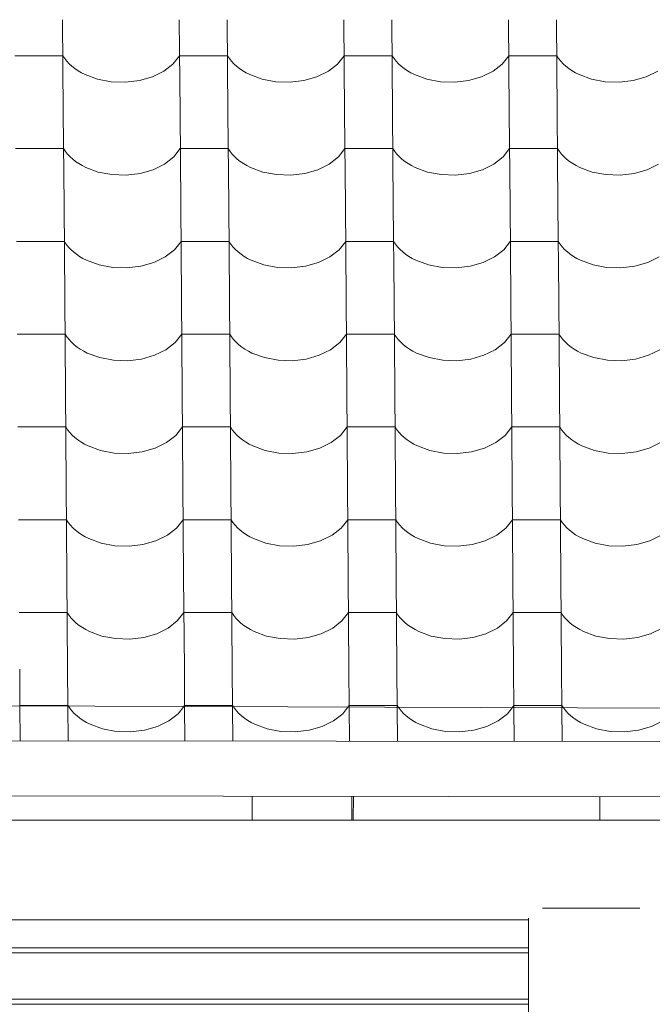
# Model space of a CAD drawing. Header units: millimetres. Extents: x -27785 to 104762, y -947 to 11132.
# Tile 25 of 146: x -16600 to -15966, y 6795 to 7782. Entities that reach past the tile are written whole.
import ezdxf

# ---------------------------------------------------------------- set-up
doc = ezdxf.new("R2010")
doc.units = ezdxf.units.MM
doc.header["$MEASUREMENT"] = 0
for name, color, linetype in [('POHLED JIŽNÍ_1_Bourané_Konstrukce - krov', 7, 'Continuous'), ('POHLED JIŽNÍ_1_Bourané_Konstrukce - nosné', 7, 'Continuous'), ('POHLED JIŽNÍ_1_Bourané_Konstrukce - střechy a skořepiny', 7, 'Continuous'), ('POHLED JIŽNÍ_1_Bourané_Konstrukce - římsy', 7, 'Continuous'), ('POHLED JIŽNÍ_1_Bourané_Výplně - Povrchové', 7, 'Continuous'), ('POHLED JIŽNÍ_1_Konstrukce - krov', 7, 'Continuous'), ('POHLED JIŽNÍ_1_Konstrukce - nosné', 7, 'Continuous')]:
    doc.layers.add(name, color=color, linetype=linetype)

# ---------------------------------------------------------------- blocks, each defined once
blk = doc.blocks.new('*X2', base_point=(-29303.7, -27473.93))
at = {"layer": 'POHLED JIŽNÍ_1_Bourané_Výplně - Povrchové', "color": 7, "linetype": 'Continuous', "lineweight": 13}
for p, q in [((-16556.57, 7782.18), (-16555.85, 7689.5)), ((-16439.61, 7782.18), (-16438.89, 7689.5)), ((-16391.57, 7782.18), (-16390.85, 7689.5)), ((-16274.61, 7782.18), (-16273.89, 7689.5)), ((-16226.58, 7782.18), (-16225.86, 7689.5)), ((-16109.62, 7782.18), (-16108.9, 7689.5)), ((-16061.58, 7782.18), (-16060.86, 7689.5)), ((-16580.31, 7746.02), (-16604.32, 7746.02)), ((-16556.29, 7746.02), (-16580.31, 7746.02)), ((-16556.29, 7746.02), (-16554.44, 7743.23)), ((-16554.44, 7743.23), (-16552.3, 7740.53)), ((-16552.3, 7740.53), (-16549.87, 7737.94)), ((-16549.87, 7737.94), (-16547.17, 7735.48)), ((-16455.18, 7730.46), (-16445.93, 7737.63)), ((-16445.93, 7737.63), (-16439.33, 7746.02)), ((-16415.31, 7746.02), (-16439.33, 7746.02)), ((-16391.29, 7746.02), (-16415.31, 7746.02)), ((-16391.29, 7746.02), (-16389.45, 7743.23)), ((-16389.45, 7743.23), (-16387.3, 7740.53)), ((-16387.3, 7740.53), (-16384.88, 7737.94)), ((-16384.88, 7737.94), (-16382.18, 7735.48)), ((-16290.19, 7730.46), (-16280.93, 7737.63)), ((-16280.93, 7737.63), (-16274.33, 7746.02)), ((-16250.31, 7746.02), (-16274.33, 7746.02)), ((-16226.3, 7746.02), (-16250.31, 7746.02)), ((-16226.3, 7746.02), (-16224.45, 7743.23)), ((-16224.45, 7743.23), (-16222.31, 7740.53)), ((-16222.31, 7740.53), (-16219.88, 7737.94)), ((-16219.88, 7737.94), (-16217.18, 7735.48)), ((-16125.19, 7730.46), (-16115.94, 7737.63)), ((-16115.94, 7737.63), (-16109.33, 7746.02)), ((-16085.32, 7746.02), (-16109.33, 7746.02)), ((-16061.3, 7746.02), (-16085.32, 7746.02)), ((-16061.3, 7746.02), (-16059.45, 7743.23)), ((-16059.45, 7743.23), (-16057.31, 7740.53)), ((-16057.31, 7740.53), (-16054.89, 7737.94)), ((-16054.89, 7737.94), (-16052.18, 7735.48)), ((-16547.17, 7735.48), (-16544.21, 7733.15)), ((-16544.21, 7733.15), (-16541.01, 7730.97)), ((-16541.01, 7730.97), (-16537.58, 7728.96)), ((-16537.58, 7728.96), (-16533.95, 7727.11)), ((-16533.95, 7727.11), (-16521.47, 7722.54)), ((-16466.62, 7724.87), (-16455.18, 7730.46)), ((-16382.18, 7735.48), (-16379.22, 7733.15)), ((-16379.22, 7733.15), (-16376.02, 7730.97)), ((-16376.02, 7730.97), (-16372.59, 7728.96)), ((-16372.59, 7728.96), (-16368.95, 7727.11)), ((-16368.95, 7727.11), (-16356.47, 7722.54)), ((-16301.62, 7724.87), (-16290.19, 7730.46)), ((-16217.18, 7735.48), (-16214.22, 7733.15)), ((-16214.22, 7733.15), (-16211.02, 7730.97)), ((-16211.02, 7730.97), (-16207.59, 7728.96)), ((-16207.59, 7728.96), (-16203.96, 7727.11)), ((-16203.96, 7727.11), (-16191.48, 7722.54)), ((-16136.62, 7724.87), (-16125.19, 7730.46)), ((-16052.18, 7735.48), (-16049.23, 7733.15)), ((-16049.23, 7733.15), (-16046.02, 7730.97)), ((-16046.02, 7730.97), (-16042.6, 7728.96)), ((-16042.6, 7728.96), (-16038.96, 7727.11)), ((-16038.96, 7727.11), (-16026.48, 7722.54)), ((-15971.63, 7724.87), (-15960.2, 7730.46)), ((-16521.47, 7722.54), (-16507.79, 7719.95)), ((-16507.79, 7719.95), (-16493.61, 7719.48)), ((-16493.61, 7719.48), (-16479.65, 7721.15)), ((-16479.65, 7721.15), (-16466.62, 7724.87)), ((-16356.47, 7722.54), (-16342.79, 7719.95)), ((-16342.79, 7719.95), (-16328.61, 7719.48)), ((-16328.61, 7719.48), (-16314.65, 7721.15)), ((-16314.65, 7721.15), (-16301.62, 7724.87)), ((-16191.48, 7722.54), (-16177.8, 7719.95)), ((-16177.8, 7719.95), (-16163.62, 7719.48)), ((-16163.62, 7719.48), (-16149.65, 7721.15)), ((-16149.65, 7721.15), (-16136.62, 7724.87)), ((-16026.48, 7722.54), (-16012.8, 7719.95)), ((-16012.8, 7719.95), (-15998.62, 7719.48)), ((-15998.62, 7719.48), (-15984.66, 7721.15)), ((-15984.66, 7721.15), (-15971.63, 7724.87)), ((-16555.85, 7689.17), (-16555.13, 7596.49)), ((-16438.88, 7689.17), (-16438.16, 7596.49)), ((-16390.85, 7689.17), (-16390.13, 7596.49)), ((-16273.89, 7689.17), (-16273.17, 7596.49)), ((-16225.85, 7689.17), (-16225.13, 7596.49)), ((-16108.89, 7689.17), (-16108.17, 7596.49)), ((-16060.86, 7689.17), (-16060.14, 7596.49)), ((-16579.58, 7653.01), (-16603.6, 7653.01)), ((-16555.56, 7653.01), (-16579.58, 7653.01)), ((-16555.56, 7653.01), (-16553.72, 7650.22)), ((-16553.72, 7650.22), (-16551.58, 7647.52)), ((-16445.21, 7644.62), (-16438.6, 7653.01)), ((-16414.59, 7653.01), (-16438.6, 7653.01)), ((-16390.57, 7653.01), (-16414.59, 7653.01)), ((-16390.57, 7653.01), (-16388.72, 7650.22)), ((-16388.72, 7650.22), (-16386.58, 7647.52)), ((-16280.21, 7644.62), (-16273.61, 7653.01)), ((-16249.59, 7653.01), (-16273.61, 7653.01)), ((-16225.57, 7653.01), (-16249.59, 7653.01)), ((-16225.57, 7653.01), (-16223.73, 7650.22)), ((-16223.73, 7650.22), (-16221.58, 7647.52)), ((-16115.21, 7644.62), (-16108.61, 7653.01)), ((-16084.59, 7653.01), (-16108.61, 7653.01)), ((-16060.58, 7653.01), (-16084.59, 7653.01)), ((-16060.58, 7653.01), (-16058.73, 7650.22)), ((-16058.73, 7650.22), (-16056.59, 7647.52)), ((-16551.58, 7647.52), (-16549.15, 7644.93)), ((-16549.15, 7644.93), (-16546.45, 7642.47)), ((-16546.45, 7642.47), (-16543.49, 7640.14)), ((-16543.49, 7640.14), (-16540.29, 7637.96)), ((-16540.29, 7637.96), (-16536.86, 7635.95)), ((-16454.46, 7637.45), (-16445.21, 7644.62)), ((-16386.58, 7647.52), (-16384.15, 7644.93)), ((-16384.15, 7644.93), (-16381.45, 7642.47)), ((-16381.45, 7642.47), (-16378.49, 7640.14)), ((-16378.49, 7640.14), (-16375.29, 7637.96)), ((-16375.29, 7637.96), (-16371.87, 7635.95)), ((-16289.46, 7637.45), (-16280.21, 7644.62)), ((-16221.58, 7647.52), (-16219.16, 7644.93)), ((-16219.16, 7644.93), (-16216.46, 7642.47)), ((-16216.46, 7642.47), (-16213.5, 7640.14)), ((-16213.5, 7640.14), (-16210.3, 7637.96)), ((-16210.3, 7637.96), (-16206.87, 7635.95)), ((-16124.47, 7637.45), (-16115.21, 7644.62)), ((-16056.59, 7647.52), (-16054.16, 7644.93)), ((-16054.16, 7644.93), (-16051.46, 7642.47)), ((-16051.46, 7642.47), (-16048.5, 7640.14)), ((-16048.5, 7640.14), (-16045.3, 7637.96)), ((-16045.3, 7637.96), (-16041.87, 7635.95)), ((-16536.86, 7635.95), (-16533.23, 7634.1)), ((-16533.23, 7634.1), (-16520.75, 7629.53)), ((-16520.75, 7629.53), (-16507.07, 7626.94)), ((-16492.88, 7626.47), (-16478.92, 7628.14)), ((-16478.92, 7628.14), (-16465.89, 7631.86)), ((-16465.89, 7631.86), (-16454.46, 7637.45)), ((-16371.87, 7635.95), (-16368.23, 7634.1)), ((-16368.23, 7634.1), (-16355.75, 7629.53)), ((-16355.75, 7629.53), (-16342.07, 7626.94)), ((-16327.89, 7626.47), (-16313.93, 7628.14)), ((-16313.93, 7628.14), (-16300.9, 7631.86)), ((-16300.9, 7631.86), (-16289.46, 7637.45)), ((-16206.87, 7635.95), (-16203.23, 7634.1)), ((-16203.23, 7634.1), (-16190.75, 7629.53)), ((-16190.75, 7629.53), (-16177.08, 7626.94)), ((-16162.89, 7626.47), (-16148.93, 7628.14)), ((-16148.93, 7628.14), (-16135.9, 7631.86)), ((-16135.9, 7631.86), (-16124.47, 7637.45)), ((-16041.87, 7635.95), (-16038.24, 7634.1)), ((-16038.24, 7634.1), (-16025.76, 7629.53)), ((-16025.76, 7629.53), (-16012.08, 7626.94)), ((-15997.9, 7626.47), (-15983.94, 7628.14)), ((-15983.94, 7628.14), (-15970.91, 7631.86)), ((-15970.91, 7631.86), (-15959.47, 7637.45)), ((-16507.07, 7626.94), (-16492.88, 7626.47)), ((-16342.07, 7626.94), (-16327.89, 7626.47)), ((-16177.08, 7626.94), (-16162.89, 7626.47)), ((-16012.08, 7626.94), (-15997.9, 7626.47)), ((-16555.12, 7596.16), (-16554.4, 7503.48)), ((-16438.16, 7596.16), (-16437.44, 7503.48)), ((-16390.13, 7596.16), (-16389.41, 7503.48)), ((-16273.16, 7596.16), (-16272.44, 7503.48)), ((-16225.13, 7596.16), (-16224.41, 7503.48)), ((-16108.17, 7596.16), (-16107.45, 7503.48)), ((-16060.13, 7596.16), (-16059.41, 7503.48)), ((-16578.86, 7560), (-16602.88, 7560)), ((-16554.84, 7560), (-16578.86, 7560)), ((-16554.84, 7560), (-16553, 7557.21)), ((-16444.48, 7551.62), (-16437.88, 7560)), ((-16413.86, 7560), (-16437.88, 7560)), ((-16389.85, 7560), (-16413.86, 7560)), ((-16389.85, 7560), (-16388, 7557.21)), ((-16279.49, 7551.62), (-16272.88, 7560)), ((-16248.87, 7560), (-16272.88, 7560)), ((-16224.85, 7560), (-16248.87, 7560)), ((-16224.85, 7560), (-16223, 7557.21)), ((-16114.49, 7551.62), (-16107.89, 7560)), ((-16083.87, 7560), (-16107.89, 7560)), ((-16059.85, 7560), (-16083.87, 7560)), ((-16059.85, 7560), (-16058.01, 7557.21)), ((-16553, 7557.21), (-16550.85, 7554.51)), ((-16550.85, 7554.51), (-16548.43, 7551.93)), ((-16548.43, 7551.93), (-16545.73, 7549.46)), ((-16545.73, 7549.46), (-16542.77, 7547.13)), ((-16453.74, 7544.44), (-16444.48, 7551.62)), ((-16388, 7557.21), (-16385.86, 7554.51)), ((-16385.86, 7554.51), (-16383.43, 7551.93)), ((-16383.43, 7551.93), (-16380.73, 7549.46)), ((-16380.73, 7549.46), (-16377.77, 7547.13)), ((-16288.74, 7544.44), (-16279.49, 7551.62)), ((-16223, 7557.21), (-16220.86, 7554.51)), ((-16220.86, 7554.51), (-16218.43, 7551.93)), ((-16218.43, 7551.93), (-16215.73, 7549.46)), ((-16215.73, 7549.46), (-16212.77, 7547.13)), ((-16123.74, 7544.44), (-16114.49, 7551.62)), ((-16058.01, 7557.21), (-16055.87, 7554.51)), ((-16055.87, 7554.51), (-16053.44, 7551.93)), ((-16053.44, 7551.93), (-16050.74, 7549.46)), ((-16050.74, 7549.46), (-16047.78, 7547.13)), ((-16542.77, 7547.13), (-16539.57, 7544.96)), ((-16539.57, 7544.96), (-16536.14, 7542.94)), ((-16536.14, 7542.94), (-16532.5, 7541.09)), ((-16532.5, 7541.09), (-16520.02, 7536.52)), ((-16465.17, 7538.85), (-16453.74, 7544.44)), ((-16377.77, 7547.13), (-16374.57, 7544.96)), ((-16374.57, 7544.96), (-16371.14, 7542.94)), ((-16371.14, 7542.94), (-16367.51, 7541.09)), ((-16367.51, 7541.09), (-16355.03, 7536.52)), ((-16300.17, 7538.85), (-16288.74, 7544.44)), ((-16212.77, 7547.13), (-16209.57, 7544.96)), ((-16209.57, 7544.96), (-16206.15, 7542.94)), ((-16206.15, 7542.94), (-16202.51, 7541.09)), ((-16202.51, 7541.09), (-16190.03, 7536.52)), ((-16135.18, 7538.85), (-16123.74, 7544.44)), ((-16047.78, 7547.13), (-16044.58, 7544.96)), ((-16044.58, 7544.96), (-16041.15, 7542.94)), ((-16041.15, 7542.94), (-16037.51, 7541.09)), ((-16037.51, 7541.09), (-16025.03, 7536.52)), ((-15970.18, 7538.85), (-15958.75, 7544.44)), ((-16520.02, 7536.52), (-16506.34, 7533.93)), ((-16506.34, 7533.93), (-16492.16, 7533.46)), ((-16492.16, 7533.46), (-16478.2, 7535.13)), ((-16478.2, 7535.13), (-16465.17, 7538.85)), ((-16355.03, 7536.52), (-16341.35, 7533.93)), ((-16341.35, 7533.93), (-16327.17, 7533.46)), ((-16327.17, 7533.46), (-16313.2, 7535.13)), ((-16313.2, 7535.13), (-16300.17, 7538.85)), ((-16190.03, 7536.52), (-16176.35, 7533.93)), ((-16176.35, 7533.93), (-16162.17, 7533.46)), ((-16162.17, 7533.46), (-16148.21, 7535.13)), ((-16148.21, 7535.13), (-16135.18, 7538.85)), ((-16025.03, 7536.52), (-16011.36, 7533.93)), ((-16011.36, 7533.93), (-15997.17, 7533.46)), ((-15997.17, 7533.46), (-15983.21, 7535.13)), ((-15983.21, 7535.13), (-15970.18, 7538.85)), ((-16554.4, 7503.15), (-16553.68, 7410.47)), ((-16437.44, 7503.15), (-16436.72, 7410.47)), ((-16389.4, 7503.15), (-16388.68, 7410.47)), ((-16272.44, 7503.15), (-16271.72, 7410.47)), ((-16224.41, 7503.15), (-16223.69, 7410.47)), ((-16107.45, 7503.15), (-16106.72, 7410.47)), ((-16059.41, 7503.15), (-16058.69, 7410.47)), ((-16578.13, 7466.99), (-16602.15, 7466.99)), ((-16554.12, 7466.99), (-16578.13, 7466.99)), ((-16554.12, 7466.99), (-16552.27, 7464.2)), ((-16552.27, 7464.2), (-16550.13, 7461.5)), ((-16550.13, 7461.5), (-16547.7, 7458.92)), ((-16443.76, 7458.61), (-16437.16, 7466.99)), ((-16413.14, 7466.99), (-16437.16, 7466.99)), ((-16389.12, 7466.99), (-16413.14, 7466.99)), ((-16389.12, 7466.99), (-16387.28, 7464.2)), ((-16387.28, 7464.2), (-16385.13, 7461.5)), ((-16385.13, 7461.5), (-16382.71, 7458.92)), ((-16278.76, 7458.61), (-16272.16, 7466.99)), ((-16248.14, 7466.99), (-16272.16, 7466.99)), ((-16224.13, 7466.99), (-16248.14, 7466.99)), ((-16224.13, 7466.99), (-16222.28, 7464.2)), ((-16222.28, 7464.2), (-16220.14, 7461.5)), ((-16220.14, 7461.5), (-16217.71, 7458.92)), ((-16113.77, 7458.61), (-16107.16, 7466.99)), ((-16083.15, 7466.99), (-16107.16, 7466.99)), ((-16059.13, 7466.99), (-16083.15, 7466.99)), ((-16059.13, 7466.99), (-16057.28, 7464.2)), ((-16057.28, 7464.2), (-16055.14, 7461.5)), ((-16055.14, 7461.5), (-16052.71, 7458.92)), ((-16547.7, 7458.92), (-16545, 7456.45)), ((-16545, 7456.45), (-16542.04, 7454.13)), ((-16542.04, 7454.13), (-16538.84, 7451.95)), ((-16538.84, 7451.95), (-16535.41, 7449.93)), ((-16464.45, 7445.84), (-16453.01, 7451.43)), ((-16453.01, 7451.43), (-16443.76, 7458.61)), ((-16382.71, 7458.92), (-16380.01, 7456.45)), ((-16380.01, 7456.45), (-16377.05, 7454.13)), ((-16377.05, 7454.13), (-16373.85, 7451.95)), ((-16373.85, 7451.95), (-16370.42, 7449.93)), ((-16299.45, 7445.84), (-16288.02, 7451.43)), ((-16288.02, 7451.43), (-16278.76, 7458.61)), ((-16217.71, 7458.92), (-16215.01, 7456.45)), ((-16215.01, 7456.45), (-16212.05, 7454.13)), ((-16212.05, 7454.13), (-16208.85, 7451.95)), ((-16208.85, 7451.95), (-16205.42, 7449.93)), ((-16134.45, 7445.84), (-16123.02, 7451.43)), ((-16123.02, 7451.43), (-16113.77, 7458.61)), ((-16052.71, 7458.92), (-16050.01, 7456.45)), ((-16050.01, 7456.45), (-16047.06, 7454.13)), ((-16047.06, 7454.13), (-16043.85, 7451.95)), ((-16043.85, 7451.95), (-16040.43, 7449.93)), ((-15969.46, 7445.84), (-15958.02, 7451.43)), ((-16535.41, 7449.93), (-16531.78, 7448.08)), ((-16531.78, 7448.08), (-16519.3, 7443.51)), ((-16519.3, 7443.51), (-16505.62, 7440.92)), ((-16505.62, 7440.92), (-16491.44, 7440.45)), ((-16491.44, 7440.45), (-16477.48, 7442.12)), ((-16477.48, 7442.12), (-16464.45, 7445.84)), ((-16370.42, 7449.93), (-16366.78, 7448.08)), ((-16366.78, 7448.08), (-16354.3, 7443.51)), ((-16354.3, 7443.51), (-16340.62, 7440.92)), ((-16340.62, 7440.92), (-16326.44, 7440.45)), ((-16326.44, 7440.45), (-16312.48, 7442.12)), ((-16312.48, 7442.12), (-16299.45, 7445.84)), ((-16205.42, 7449.93), (-16201.79, 7448.08)), ((-16201.79, 7448.08), (-16189.31, 7443.51)), ((-16189.31, 7443.51), (-16175.63, 7440.92)), ((-16175.63, 7440.92), (-16161.45, 7440.45)), ((-16161.45, 7440.45), (-16147.48, 7442.12)), ((-16147.48, 7442.12), (-16134.45, 7445.84)), ((-16040.43, 7449.93), (-16036.79, 7448.08)), ((-16036.79, 7448.08), (-16024.31, 7443.51)), ((-16024.31, 7443.51), (-16010.63, 7440.92)), ((-16010.63, 7440.92), (-15996.45, 7440.45)), ((-15996.45, 7440.45), (-15982.49, 7442.12)), ((-15982.49, 7442.12), (-15969.46, 7445.84)), ((-16553.68, 7410.14), (-16552.95, 7317.46)), ((-16436.71, 7410.14), (-16435.99, 7317.46)), ((-16388.68, 7410.14), (-16387.96, 7317.46)), ((-16271.72, 7410.14), (-16271, 7317.46)), ((-16223.68, 7410.14), (-16222.96, 7317.46)), ((-16106.72, 7410.14), (-16106, 7317.46)), ((-16058.69, 7410.14), (-16057.97, 7317.46)), ((-16577.41, 7373.98), (-16601.43, 7373.98)), ((-16553.39, 7373.98), (-16577.41, 7373.98)), ((-16553.39, 7373.98), (-16551.55, 7371.19)), ((-16443.03, 7365.6), (-16436.43, 7373.98)), ((-16412.42, 7373.98), (-16436.43, 7373.98)), ((-16388.4, 7373.98), (-16412.42, 7373.98)), ((-16388.4, 7373.98), (-16386.55, 7371.19)), ((-16278.04, 7365.6), (-16271.44, 7373.98)), ((-16247.42, 7373.98), (-16271.44, 7373.98)), ((-16223.4, 7373.98), (-16247.42, 7373.98)), ((-16223.4, 7373.98), (-16221.56, 7371.19)), ((-16113.04, 7365.6), (-16106.44, 7373.98)), ((-16082.42, 7373.98), (-16106.44, 7373.98)), ((-16058.41, 7373.98), (-16082.42, 7373.98)), ((-16058.41, 7373.98), (-16056.56, 7371.19)), ((-16551.55, 7371.19), (-16549.41, 7368.49)), ((-16549.41, 7368.49), (-16546.98, 7365.91)), ((-16546.98, 7365.91), (-16544.28, 7363.44)), ((-16544.28, 7363.44), (-16541.32, 7361.12)), ((-16452.29, 7358.43), (-16443.03, 7365.6)), ((-16386.55, 7371.19), (-16384.41, 7368.49)), ((-16384.41, 7368.49), (-16381.98, 7365.91)), ((-16381.98, 7365.91), (-16379.28, 7363.44)), ((-16379.28, 7363.44), (-16376.32, 7361.12)), ((-16287.29, 7358.43), (-16278.04, 7365.6)), ((-16221.56, 7371.19), (-16219.41, 7368.49)), ((-16219.41, 7368.49), (-16216.99, 7365.91)), ((-16216.99, 7365.91), (-16214.29, 7363.44)), ((-16214.29, 7363.44), (-16211.33, 7361.12)), ((-16122.3, 7358.43), (-16113.04, 7365.6)), ((-16056.56, 7371.19), (-16054.42, 7368.49)), ((-16054.42, 7368.49), (-16051.99, 7365.91)), ((-16051.99, 7365.91), (-16049.29, 7363.44)), ((-16049.29, 7363.44), (-16046.33, 7361.12)), ((-16541.32, 7361.12), (-16538.12, 7358.94)), ((-16538.12, 7358.94), (-16534.69, 7356.92)), ((-16534.69, 7356.92), (-16531.05, 7355.07)), ((-16531.05, 7355.07), (-16518.58, 7350.5)), ((-16476.75, 7349.11), (-16463.72, 7352.83)), ((-16463.72, 7352.83), (-16452.29, 7358.43)), ((-16376.32, 7361.12), (-16373.12, 7358.94)), ((-16373.12, 7358.94), (-16369.69, 7356.92)), ((-16369.69, 7356.92), (-16366.06, 7355.07)), ((-16366.06, 7355.07), (-16353.58, 7350.5)), ((-16311.76, 7349.11), (-16298.73, 7352.83)), ((-16298.73, 7352.83), (-16287.29, 7358.43)), ((-16211.33, 7361.12), (-16208.13, 7358.94)), ((-16208.13, 7358.94), (-16204.7, 7356.92)), ((-16204.7, 7356.92), (-16201.06, 7355.07)), ((-16201.06, 7355.07), (-16188.58, 7350.5)), ((-16146.76, 7349.11), (-16133.73, 7352.83)), ((-16133.73, 7352.83), (-16122.3, 7358.43)), ((-16046.33, 7361.12), (-16043.13, 7358.94)), ((-16043.13, 7358.94), (-16039.7, 7356.92)), ((-16039.7, 7356.92), (-16036.07, 7355.07)), ((-16036.07, 7355.07), (-16023.59, 7350.5)), ((-15981.76, 7349.11), (-15968.73, 7352.83)), ((-15968.73, 7352.83), (-15957.3, 7358.43)), ((-16518.58, 7350.5), (-16504.9, 7347.91)), ((-16504.9, 7347.91), (-16490.71, 7347.44)), ((-16490.71, 7347.44), (-16476.75, 7349.11)), ((-16353.58, 7350.5), (-16339.9, 7347.91)), ((-16339.9, 7347.91), (-16325.72, 7347.44)), ((-16325.72, 7347.44), (-16311.76, 7349.11)), ((-16188.58, 7350.5), (-16174.9, 7347.91)), ((-16174.9, 7347.91), (-16160.72, 7347.44)), ((-16160.72, 7347.44), (-16146.76, 7349.11)), ((-16023.59, 7350.5), (-16009.91, 7347.91)), ((-16009.91, 7347.91), (-15995.73, 7347.44)), ((-15995.73, 7347.44), (-15981.76, 7349.11)), ((-16552.95, 7317.13), (-16552.23, 7224.46)), ((-16435.99, 7317.13), (-16435.27, 7224.46)), ((-16387.96, 7317.13), (-16387.23, 7224.46)), ((-16270.99, 7317.13), (-16270.27, 7224.46)), ((-16222.96, 7317.13), (-16222.24, 7224.46)), ((-16106, 7317.13), (-16105.28, 7224.46)), ((-16057.96, 7317.13), (-16057.24, 7224.46)), ((-16576.69, 7280.97), (-16600.7, 7280.97)), ((-16552.67, 7280.97), (-16576.69, 7280.97)), ((-16552.67, 7280.97), (-16550.82, 7278.18)), ((-16550.82, 7278.18), (-16548.68, 7275.48)), ((-16548.68, 7275.48), (-16546.25, 7272.9)), ((-16546.25, 7272.9), (-16543.55, 7270.43)), ((-16442.31, 7272.59), (-16435.71, 7280.97)), ((-16411.69, 7280.97), (-16435.71, 7280.97)), ((-16387.67, 7280.97), (-16411.69, 7280.97)), ((-16387.67, 7280.97), (-16385.83, 7278.18)), ((-16385.83, 7278.18), (-16383.69, 7275.48)), ((-16383.69, 7275.48), (-16381.26, 7272.9)), ((-16381.26, 7272.9), (-16378.56, 7270.43)), ((-16277.32, 7272.59), (-16270.71, 7280.97)), ((-16246.7, 7280.97), (-16270.71, 7280.97)), ((-16222.68, 7280.97), (-16246.7, 7280.97)), ((-16222.68, 7280.97), (-16220.83, 7278.18)), ((-16220.83, 7278.18), (-16218.69, 7275.48)), ((-16218.69, 7275.48), (-16216.26, 7272.9)), ((-16216.26, 7272.9), (-16213.56, 7270.43)), ((-16112.32, 7272.59), (-16105.72, 7280.97)), ((-16081.7, 7280.97), (-16105.72, 7280.97)), ((-16057.68, 7280.97), (-16081.7, 7280.97)), ((-16057.68, 7280.97), (-16055.84, 7278.18)), ((-16055.84, 7278.18), (-16053.69, 7275.48)), ((-16053.69, 7275.48), (-16051.27, 7272.9)), ((-16051.27, 7272.9), (-16048.57, 7270.43)), ((-16543.55, 7270.43), (-16540.6, 7268.11)), ((-16540.6, 7268.11), (-16537.39, 7265.93)), ((-16537.39, 7265.93), (-16533.97, 7263.91)), ((-16533.97, 7263.91), (-16530.33, 7262.06)), ((-16463, 7259.83), (-16451.57, 7265.42)), ((-16451.57, 7265.42), (-16442.31, 7272.59)), ((-16378.56, 7270.43), (-16375.6, 7268.11)), ((-16375.6, 7268.11), (-16372.4, 7265.93)), ((-16372.4, 7265.93), (-16368.97, 7263.91)), ((-16368.97, 7263.91), (-16365.33, 7262.06)), ((-16298, 7259.83), (-16286.57, 7265.42)), ((-16286.57, 7265.42), (-16277.32, 7272.59)), ((-16213.56, 7270.43), (-16210.6, 7268.11)), ((-16210.6, 7268.11), (-16207.4, 7265.93)), ((-16207.4, 7265.93), (-16203.97, 7263.91)), ((-16203.97, 7263.91), (-16200.34, 7262.06)), ((-16133.01, 7259.83), (-16121.57, 7265.42)), ((-16121.57, 7265.42), (-16112.32, 7272.59)), ((-16048.57, 7270.43), (-16045.61, 7268.11)), ((-16045.61, 7268.11), (-16042.41, 7265.93)), ((-16042.41, 7265.93), (-16038.98, 7263.91)), ((-16038.98, 7263.91), (-16035.34, 7262.06)), ((-15968.01, 7259.83), (-15956.58, 7265.42)), ((-16530.33, 7262.06), (-16517.85, 7257.49)), ((-16517.85, 7257.49), (-16504.17, 7254.9)), ((-16504.17, 7254.9), (-16489.99, 7254.43)), ((-16489.99, 7254.43), (-16476.03, 7256.1)), ((-16476.03, 7256.1), (-16463, 7259.83)), ((-16365.33, 7262.06), (-16352.86, 7257.49)), ((-16352.86, 7257.49), (-16339.18, 7254.9)), ((-16339.18, 7254.9), (-16324.99, 7254.43)), ((-16324.99, 7254.43), (-16311.03, 7256.1)), ((-16311.03, 7256.1), (-16298, 7259.83)), ((-16200.34, 7262.06), (-16187.86, 7257.49)), ((-16187.86, 7257.49), (-16174.18, 7254.9)), ((-16174.18, 7254.9), (-16160, 7254.43)), ((-16160, 7254.43), (-16146.04, 7256.1)), ((-16146.04, 7256.1), (-16133.01, 7259.83)), ((-16035.34, 7262.06), (-16022.86, 7257.49)), ((-16022.86, 7257.49), (-16009.18, 7254.9)), ((-16009.18, 7254.9), (-15995, 7254.43)), ((-15995, 7254.43), (-15981.04, 7256.1)), ((-15981.04, 7256.1), (-15968.01, 7259.83)), ((-16552.23, 7224.12), (-16551.51, 7131.45)), ((-16435.27, 7224.12), (-16434.55, 7131.45)), ((-16387.23, 7224.12), (-16386.51, 7131.45)), ((-16270.27, 7224.12), (-16269.55, 7131.45)), ((-16222.24, 7224.12), (-16221.52, 7131.45)), ((-16105.27, 7224.12), (-16104.55, 7131.45)), ((-16057.24, 7224.12), (-16056.52, 7131.45)), ((-16575.96, 7187.96), (-16599.98, 7187.96)), ((-16551.95, 7187.96), (-16575.96, 7187.96)), ((-16551.95, 7187.96), (-16550.1, 7185.17)), ((-16550.1, 7185.17), (-16547.96, 7182.48)), ((-16441.59, 7179.58), (-16434.98, 7187.96)), ((-16410.97, 7187.96), (-16434.98, 7187.96)), ((-16386.95, 7187.96), (-16410.97, 7187.96)), ((-16386.95, 7187.96), (-16385.11, 7185.17)), ((-16385.11, 7185.17), (-16382.96, 7182.48)), ((-16276.59, 7179.58), (-16269.99, 7187.96)), ((-16245.97, 7187.96), (-16269.99, 7187.96)), ((-16221.95, 7187.96), (-16245.97, 7187.96)), ((-16221.95, 7187.96), (-16220.11, 7185.17)), ((-16220.11, 7185.17), (-16217.97, 7182.48)), ((-16111.6, 7179.58), (-16104.99, 7187.96)), ((-16080.98, 7187.96), (-16104.99, 7187.96)), ((-16056.96, 7187.96), (-16080.98, 7187.96)), ((-16056.96, 7187.96), (-16055.11, 7185.17)), ((-16055.11, 7185.17), (-16052.97, 7182.48)), ((-16547.96, 7182.48), (-16545.53, 7179.89)), ((-16545.53, 7179.89), (-16542.83, 7177.42)), ((-16542.83, 7177.42), (-16539.87, 7175.1)), ((-16539.87, 7175.1), (-16536.67, 7172.92)), ((-16450.84, 7172.41), (-16441.59, 7179.58)), ((-16382.96, 7182.48), (-16380.54, 7179.89)), ((-16380.54, 7179.89), (-16377.83, 7177.42)), ((-16377.83, 7177.42), (-16374.88, 7175.1)), ((-16374.88, 7175.1), (-16371.67, 7172.92)), ((-16285.85, 7172.41), (-16276.59, 7179.58)), ((-16217.97, 7182.48), (-16215.54, 7179.89)), ((-16215.54, 7179.89), (-16212.84, 7177.42)), ((-16212.84, 7177.42), (-16209.88, 7175.1)), ((-16209.88, 7175.1), (-16206.68, 7172.92)), ((-16120.85, 7172.41), (-16111.6, 7179.58)), ((-16052.97, 7182.48), (-16050.54, 7179.89)), ((-16050.54, 7179.89), (-16047.84, 7177.42)), ((-16047.84, 7177.42), (-16044.88, 7175.1)), ((-16044.88, 7175.1), (-16041.68, 7172.92)), ((-16536.67, 7172.92), (-16533.24, 7170.9)), ((-16533.24, 7170.9), (-16529.61, 7169.05)), ((-16529.61, 7169.05), (-16517.13, 7164.48)), ((-16517.13, 7164.48), (-16503.45, 7161.89)), ((-16475.3, 7163.09), (-16462.27, 7166.82)), ((-16462.27, 7166.82), (-16450.84, 7172.41)), ((-16371.67, 7172.92), (-16368.25, 7170.9)), ((-16368.25, 7170.9), (-16364.61, 7169.05)), ((-16364.61, 7169.05), (-16352.13, 7164.48)), ((-16352.13, 7164.48), (-16338.45, 7161.89)), ((-16310.31, 7163.09), (-16297.28, 7166.82)), ((-16297.28, 7166.82), (-16285.85, 7172.41)), ((-16206.68, 7172.92), (-16203.25, 7170.9)), ((-16203.25, 7170.9), (-16199.62, 7169.05)), ((-16199.62, 7169.05), (-16187.14, 7164.48)), ((-16187.14, 7164.48), (-16173.46, 7161.89)), ((-16145.31, 7163.09), (-16132.28, 7166.82)), ((-16132.28, 7166.82), (-16120.85, 7172.41)), ((-16041.68, 7172.92), (-16038.26, 7170.9)), ((-16038.26, 7170.9), (-16034.62, 7169.05)), ((-16034.62, 7169.05), (-16022.14, 7164.48)), ((-16022.14, 7164.48), (-16008.46, 7161.89)), ((-15980.32, 7163.09), (-15967.29, 7166.82)), ((-15967.29, 7166.82), (-15955.85, 7172.41)), ((-16503.45, 7161.89), (-16489.27, 7161.42)), ((-16489.27, 7161.42), (-16475.3, 7163.09)), ((-16338.45, 7161.89), (-16324.27, 7161.42)), ((-16324.27, 7161.42), (-16310.31, 7163.09)), ((-16173.46, 7161.89), (-16159.27, 7161.42)), ((-16159.27, 7161.42), (-16145.31, 7163.09)), ((-16008.46, 7161.89), (-15994.28, 7161.42)), ((-15994.28, 7161.42), (-15980.32, 7163.09)), ((-16599.54, 7131.11), (-16599.25, 7094.29)), ((-16551.5, 7131.11), (-16551.22, 7094.13)), ((-16434.54, 7131.11), (-16434.25, 7093.73)), ((-16386.51, 7131.11), (-16386.22, 7093.57)), ((-16269.55, 7131.11), (-16269.25, 7093.17)), ((-16221.51, 7131.11), (-16221.22, 7093.01)), ((-16104.55, 7131.11), (-16104.25, 7092.61)), ((-16056.52, 7131.11), (-16056.22, 7092.45)), ((-16599.78, 7094.29), (-16599.26, 7094.96)), ((-16575.24, 7094.96), (-16599.26, 7094.96)), ((-16551.22, 7094.96), (-16575.24, 7094.96)), ((-16551.22, 7094.96), (-16550.67, 7094.13)), ((-16435.22, 7093.73), (-16434.26, 7094.96)), ((-16410.24, 7094.96), (-16434.26, 7094.96)), ((-16386.23, 7094.96), (-16410.24, 7094.96)), ((-16386.23, 7094.96), (-16385.31, 7093.56)), ((-16270.67, 7093.17), (-16269.27, 7094.96)), ((-16245.25, 7094.96), (-16269.27, 7094.96)), ((-16221.23, 7094.96), (-16245.25, 7094.96)), ((-16221.23, 7094.96), (-16219.94, 7093)), ((-16106.11, 7092.62), (-16104.27, 7094.96)), ((-16080.25, 7094.96), (-16104.27, 7094.96)), ((-16056.24, 7094.96), (-16080.25, 7094.96)), ((-16056.24, 7094.96), (-16054.57, 7092.44))]:
    blk.add_line(p, q, dxfattribs=at)
blk = doc.blocks.new('*X6', base_point=(-29303.7, -27473.93))
at = {"layer": 'POHLED JIŽNÍ_1_Bourané_Výplně - Povrchové', "color": 7, "linetype": 'Continuous', "lineweight": 13}
for p, q in [((-16599.25, 7094.29), (-16598.98, 7059.53)), ((-16551.22, 7094.13), (-16550.95, 7059.47)), ((-16550.67, 7094.13), (-16549.38, 7092.16)), ((-16549.38, 7092.16), (-16547.24, 7089.47)), ((-16547.24, 7089.47), (-16544.81, 7086.88)), ((-16544.81, 7086.88), (-16542.11, 7084.42)), ((-16450.12, 7079.4), (-16440.86, 7086.57)), ((-16440.86, 7086.57), (-16435.22, 7093.73)), ((-16434.25, 7093.73), (-16433.98, 7059.32)), ((-16386.22, 7093.57), (-16385.95, 7059.26)), ((-16385.31, 7093.56), (-16384.38, 7092.16)), ((-16384.38, 7092.16), (-16382.24, 7089.47)), ((-16382.24, 7089.47), (-16379.81, 7086.88)), ((-16379.81, 7086.88), (-16377.11, 7084.42)), ((-16285.12, 7079.4), (-16275.87, 7086.57)), ((-16275.87, 7086.57), (-16270.67, 7093.17)), ((-16269.25, 7093.17), (-16268.99, 7059.11)), ((-16221.22, 7093.01), (-16220.95, 7059.05)), ((-16219.94, 7093), (-16219.39, 7092.16)), ((-16219.39, 7092.16), (-16217.24, 7089.47)), ((-16217.24, 7089.47), (-16214.82, 7086.88)), ((-16214.82, 7086.88), (-16212.12, 7084.42)), ((-16120.13, 7079.4), (-16110.87, 7086.57)), ((-16110.87, 7086.57), (-16106.11, 7092.62)), ((-16104.25, 7092.61), (-16103.99, 7058.9)), ((-16056.22, 7092.45), (-16055.95, 7058.84)), ((-16054.57, 7092.44), (-16054.39, 7092.16)), ((-16054.39, 7092.16), (-16052.25, 7089.47)), ((-16052.25, 7089.47), (-16049.82, 7086.88)), ((-16049.82, 7086.88), (-16047.12, 7084.42)), ((-16542.11, 7084.42), (-16539.15, 7082.09)), ((-16539.15, 7082.09), (-16535.95, 7079.91)), ((-16535.95, 7079.91), (-16532.52, 7077.89)), ((-16532.52, 7077.89), (-16528.88, 7076.04)), ((-16528.88, 7076.04), (-16516.4, 7071.47)), ((-16461.55, 7073.81), (-16450.12, 7079.4)), ((-16377.11, 7084.42), (-16374.15, 7082.09)), ((-16374.15, 7082.09), (-16370.95, 7079.91)), ((-16370.95, 7079.91), (-16367.52, 7077.89)), ((-16367.52, 7077.89), (-16363.89, 7076.04)), ((-16363.89, 7076.04), (-16351.41, 7071.47)), ((-16296.56, 7073.81), (-16285.12, 7079.4)), ((-16212.12, 7084.42), (-16209.16, 7082.09)), ((-16209.16, 7082.09), (-16205.96, 7079.91)), ((-16205.96, 7079.91), (-16202.53, 7077.89)), ((-16202.53, 7077.89), (-16198.89, 7076.04)), ((-16198.89, 7076.04), (-16186.41, 7071.47)), ((-16131.56, 7073.81), (-16120.13, 7079.4)), ((-16047.12, 7084.42), (-16044.16, 7082.09)), ((-16044.16, 7082.09), (-16040.96, 7079.91)), ((-16040.96, 7079.91), (-16037.53, 7077.89)), ((-16037.53, 7077.89), (-16033.9, 7076.04)), ((-16033.9, 7076.04), (-16021.42, 7071.47)), ((-15966.56, 7073.81), (-15955.13, 7079.4)), ((-16516.4, 7071.47), (-16502.73, 7068.88)), ((-16502.73, 7068.88), (-16488.54, 7068.41)), ((-16488.54, 7068.41), (-16474.58, 7070.08)), ((-16474.58, 7070.08), (-16461.55, 7073.81)), ((-16351.41, 7071.47), (-16337.73, 7068.88)), ((-16337.73, 7068.88), (-16323.55, 7068.41)), ((-16323.55, 7068.41), (-16309.59, 7070.08)), ((-16309.59, 7070.08), (-16296.56, 7073.81)), ((-16186.41, 7071.47), (-16172.73, 7068.88)), ((-16172.73, 7068.88), (-16158.55, 7068.41)), ((-16158.55, 7068.41), (-16144.59, 7070.08)), ((-16144.59, 7070.08), (-16131.56, 7073.81)), ((-16021.42, 7071.47), (-16007.74, 7068.88)), ((-16007.74, 7068.88), (-15993.56, 7068.41)), ((-15993.56, 7068.41), (-15979.59, 7070.08)), ((-15979.59, 7070.08), (-15966.56, 7073.81))]:
    blk.add_line(p, q, dxfattribs=at)
blk = doc.blocks.new('*X7', base_point=(-29303.7, -27473.93))
at = {"layer": 'POHLED JIŽNÍ_1_Bourané_Konstrukce - střechy a skořepiny', "color": 7, "linetype": 'Continuous', "lineweight": 13}
for p, q in [((-16599.25, 7094.29), (-16598.98, 7059.53)), ((-16551.22, 7094.13), (-16550.95, 7059.47)), ((-16550.67, 7094.13), (-16549.38, 7092.16)), ((-16549.38, 7092.16), (-16547.24, 7089.47)), ((-16547.24, 7089.47), (-16544.81, 7086.88)), ((-16544.81, 7086.88), (-16542.11, 7084.42)), ((-16450.12, 7079.4), (-16440.86, 7086.57)), ((-16440.86, 7086.57), (-16435.22, 7093.73)), ((-16434.25, 7093.73), (-16433.98, 7059.32)), ((-16386.22, 7093.57), (-16385.95, 7059.26)), ((-16385.31, 7093.56), (-16384.38, 7092.16)), ((-16384.38, 7092.16), (-16382.24, 7089.47)), ((-16382.24, 7089.47), (-16379.81, 7086.88)), ((-16379.81, 7086.88), (-16377.11, 7084.42)), ((-16285.12, 7079.4), (-16275.87, 7086.57)), ((-16275.87, 7086.57), (-16270.67, 7093.17)), ((-16269.25, 7093.17), (-16268.99, 7059.11)), ((-16221.22, 7093.01), (-16220.95, 7059.05)), ((-16219.94, 7093), (-16219.39, 7092.16)), ((-16219.39, 7092.16), (-16217.24, 7089.47)), ((-16217.24, 7089.47), (-16214.82, 7086.88)), ((-16214.82, 7086.88), (-16212.12, 7084.42)), ((-16120.13, 7079.4), (-16110.87, 7086.57)), ((-16110.87, 7086.57), (-16106.11, 7092.62)), ((-16104.25, 7092.61), (-16103.99, 7058.9)), ((-16056.22, 7092.45), (-16055.95, 7058.84)), ((-16054.57, 7092.44), (-16054.39, 7092.16)), ((-16054.39, 7092.16), (-16052.25, 7089.47)), ((-16052.25, 7089.47), (-16049.82, 7086.88)), ((-16049.82, 7086.88), (-16047.12, 7084.42)), ((-16542.11, 7084.42), (-16539.15, 7082.09)), ((-16539.15, 7082.09), (-16535.95, 7079.91)), ((-16535.95, 7079.91), (-16532.52, 7077.89)), ((-16532.52, 7077.89), (-16528.88, 7076.04)), ((-16528.88, 7076.04), (-16516.4, 7071.47)), ((-16461.55, 7073.81), (-16450.12, 7079.4)), ((-16377.11, 7084.42), (-16374.15, 7082.09)), ((-16374.15, 7082.09), (-16370.95, 7079.91)), ((-16370.95, 7079.91), (-16367.52, 7077.89)), ((-16367.52, 7077.89), (-16363.89, 7076.04)), ((-16363.89, 7076.04), (-16351.41, 7071.47)), ((-16296.56, 7073.81), (-16285.12, 7079.4)), ((-16212.12, 7084.42), (-16209.16, 7082.09)), ((-16209.16, 7082.09), (-16205.96, 7079.91)), ((-16205.96, 7079.91), (-16202.53, 7077.89)), ((-16202.53, 7077.89), (-16198.89, 7076.04)), ((-16198.89, 7076.04), (-16186.41, 7071.47)), ((-16131.56, 7073.81), (-16120.13, 7079.4)), ((-16047.12, 7084.42), (-16044.16, 7082.09)), ((-16044.16, 7082.09), (-16040.96, 7079.91)), ((-16040.96, 7079.91), (-16037.53, 7077.89)), ((-16037.53, 7077.89), (-16033.9, 7076.04)), ((-16033.9, 7076.04), (-16021.42, 7071.47)), ((-15966.56, 7073.81), (-15955.13, 7079.4)), ((-16516.4, 7071.47), (-16502.73, 7068.88)), ((-16502.73, 7068.88), (-16488.54, 7068.41)), ((-16488.54, 7068.41), (-16474.58, 7070.08)), ((-16474.58, 7070.08), (-16461.55, 7073.81)), ((-16351.41, 7071.47), (-16337.73, 7068.88)), ((-16337.73, 7068.88), (-16323.55, 7068.41)), ((-16323.55, 7068.41), (-16309.59, 7070.08)), ((-16309.59, 7070.08), (-16296.56, 7073.81)), ((-16186.41, 7071.47), (-16172.73, 7068.88)), ((-16172.73, 7068.88), (-16158.55, 7068.41)), ((-16158.55, 7068.41), (-16144.59, 7070.08)), ((-16144.59, 7070.08), (-16131.56, 7073.81)), ((-16021.42, 7071.47), (-16007.74, 7068.88)), ((-16007.74, 7068.88), (-15993.56, 7068.41)), ((-15993.56, 7068.41), (-15979.59, 7070.08)), ((-15979.59, 7070.08), (-15966.56, 7073.81))]:
    blk.add_line(p, q, dxfattribs=at)

msp = doc.modelspace()

# ---------------------------------------------------------------- linework, layer by layer
at = {"layer": 'POHLED JIŽNÍ_1_Bourané_Konstrukce - krov', "color": 7, "linetype": 'Continuous', "lineweight": 13}
for p, q in [((-20478.36, 6980), (-339.44, 6980)), ((-16075.72, 6891.83), (-16071.1, 6891.83)), ((-16071.1, 6891.83), (-16050.79, 6891.83)), ((-16050.79, 6891.83), (-16026.86, 6891.83)), ((-16026.86, 6891.83), (-16002.96, 6891.83)), ((-16002.96, 6891.83), (-15982.71, 6891.83)), ((-15982.71, 6891.83), (-15978.19, 6891.83)), ((-20478.5, 6880), (-16089.52, 6880)), ((-16089.52, 6881.84), (-16089.52, 6564.57))]:
    msp.add_line(p, q, dxfattribs=at)
at = {"layer": 'POHLED JIŽNÍ_1_Bourané_Konstrukce - nosné', "color": 7, "linetype": 'Continuous', "lineweight": 13}
for p, q in [((-16089.52, 6846.86), (-20652.51, 6846.86)), ((-16089.52, 6795.41), (-20652.63, 6795.41))]:
    msp.add_line(p, q, dxfattribs=at)
at = {"layer": 'POHLED JIŽNÍ_1_Bourané_Konstrukce - střechy a skořepiny', "color": 7, "linetype": 'Continuous', "lineweight": 13}
for p, q in [((-193.22, 7038.55), (-20534.39, 7107.66)), ((-20534.91, 7064.57), (-193.22, 7038.55)), ((-20535.25, 7009.34), (-4414.21, 6988.73))]:
    msp.add_line(p, q, dxfattribs=at)
at = {"layer": 'POHLED JIŽNÍ_1_Bourané_Konstrukce - římsy', "color": 7, "linetype": 'Continuous', "lineweight": 13}
for p, q in [((-16089.52, 6852), (-20484.06, 6852)), ((-16089.52, 6800.55), (-20587.59, 6800.55))]:
    msp.add_line(p, q, dxfattribs=at)
at = {"layer": 'POHLED JIŽNÍ_1_Konstrukce - krov', "color": 7, "linetype": 'Continuous', "lineweight": 13}
for p, q in [((-16366.68, 7004.01), (-16366.68, 6980)), ((-16266.68, 6980), (-16266.68, 7003.88)), ((-16265.31, 6980), (-16264.97, 7003.88))]:
    msp.add_line(p, q, dxfattribs=at)
at = {"layer": 'POHLED JIŽNÍ_1_Konstrukce - nosné', "color": 7, "linetype": 'Continuous', "lineweight": 13}
msp.add_line((-16018.25, 7003.57), (-16018.25, 6980), dxfattribs=at)

# ---------------------------------------------------------------- block references
at = {"layer": 'POHLED JIŽNÍ_1_Konstrukce - nosné', "color": 9, "linetype": 'Continuous', "lineweight": 13}
for name in ['*X2', '*X6', '*X7']:
    msp.add_blockref(name, (-29303.7, -27473.93), dxfattribs=at)

doc.saveas('drawing.dxf')
